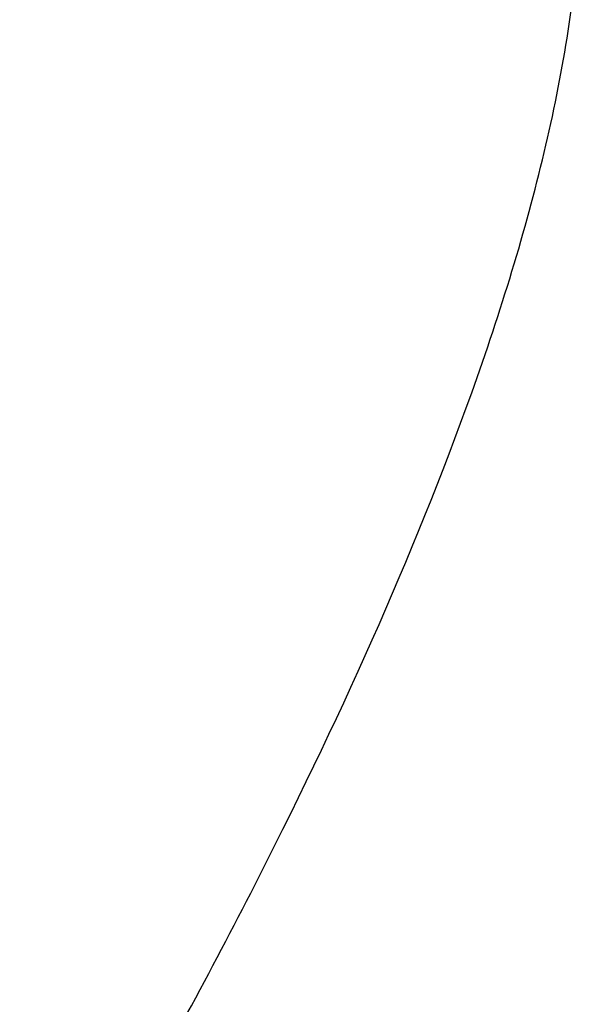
# Model space of a CAD drawing. Header units: millimetres. Extents: x 22 to 336, y 77 to 175.
# Tile 23 of 57: x 245.45 to 248.44, y 111.4 to 116.66. Entities that reach past the tile are written whole.
import ezdxf

# ---------------------------------------------------------------- set-up
doc = ezdxf.new("R2010")
doc.units = ezdxf.units.MM
doc.header["$LTSCALE"] = 0.15
doc.layers.add('OUT', color=3, linetype='CONTINUOUS')

msp = doc.modelspace()

# ---------------------------------------------------------------- linework, layer by layer
at = {"layer": 'OUT', "color": 0}
msp.add_open_spline([(236.9595, 117.1521), (236.9712, 116.9598), (236.9937, 116.7627), (237.0577, 116.3591), (237.0995, 116.152), (237.2486, 115.5263), (237.3797, 115.1006), (237.6906, 114.232), (237.8706, 113.789), (238.2724, 112.8858), (238.4936, 112.427), (238.9634, 111.5129), (239.213, 111.055), (239.7425, 110.1395), (240.0218, 109.6816), (240.4732, 109.001), (240.6291, 108.7752), (240.9578, 108.3293), (241.1303, 108.109), (241.5014, 107.6899), (241.6999, 107.4886), (242.0388, 107.2405), (242.1611, 107.1658), (242.4248, 107.0578), (242.5679, 107.026), (242.8514, 107.0288), (242.9938, 107.0634), (243.2546, 107.1745), (243.3771, 107.2508), (243.7159, 107.503), (243.9119, 107.7036), (244.2823, 108.1243), (244.4526, 108.3428), (244.7786, 108.7861), (244.9339, 109.0112), (245.3845, 109.6916), (245.665, 110.1517), (246.1987, 111.0757), (246.4506, 111.5389), (247.1521, 112.9069), (247.5543, 113.7981), (248.0215, 115.1038), (248.1543, 115.5364), (248.3514, 116.3667), (248.4171, 116.7669), (248.4406, 117.1521)], degree=3, knots=[0, 0, 0, 0, 0.03125, 0.03125, 0.0625, 0.0625, 0.125, 0.125, 0.1875, 0.1875, 0.25, 0.25, 0.3125, 0.3125, 0.375, 0.375, 0.40625, 0.40625, 0.4375, 0.4375, 0.46875, 0.46875, 0.484375, 0.484375, 0.5, 0.5, 0.515625, 0.515625, 0.53125, 0.53125, 0.5625, 0.5625, 0.59375, 0.59375, 0.625, 0.625, 0.6875, 0.6875, 0.75, 0.75, 0.875, 0.875, 0.9375, 0.9375, 1, 1, 1, 1], dxfattribs=at)

doc.saveas('drawing.dxf')
